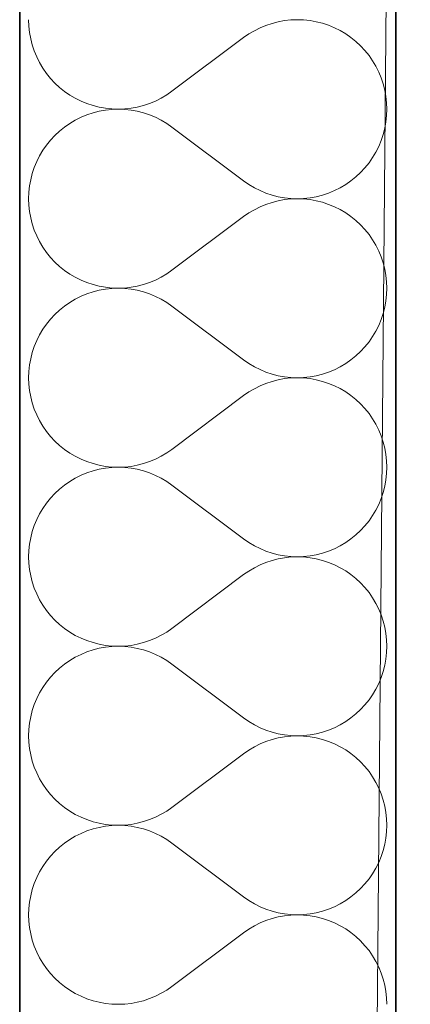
# Model space of a CAD drawing. Header units: millimetres. Extents: x -34676 to 172266, y 39940 to 476087.
# Tile 86 of 256: x 20168 to 20335, y 289950 to 290369. Entities that reach past the tile are written whole.
import ezdxf

# ---------------------------------------------------------------- set-up
doc = ezdxf.new("R2010")
doc.units = ezdxf.units.MM
doc.header["$MEASUREMENT"] = 0
for name, color, linetype in [('#podkład', 252, 'Continuous'), ('- A - ocieplenie', 7, 'Continuous'), ('Konstrukcja - Stropy', 7, 'Continuous'), ('Konstrukcja - Ściany zewnętrzne', 7, 'Continuous')]:
    doc.layers.add(name, color=color, linetype=linetype)

# ---------------------------------------------------------------- blocks, each defined once
blk = doc.blocks.new('UHYGFFFF')
at = {"layer": '- A - ocieplenie', "color": 252, "linetype": 'Continuous', "lineweight": 35, "ltscale": 100}
for p, q in [((19777.48, 397782.63), (19777.48, 396062.63)), ((19937.48, 396062.63), (19937.48, 397662.63))]:
    blk.add_line(p, q, dxfattribs=at)
at = {"layer": '- A - ocieplenie', "color": 252, "linetype": 'Continuous', "lineweight": 13, "ltscale": 100}
for p, q in [((19781.29, 396509.28), (19781.39, 396506.56)), ((19884.81, 396507.73), (19882.23, 396506.87)), ((19887.45, 396508.4), (19884.81, 396507.73)), ((19890.13, 396508.89), (19887.45, 396508.4)), ((19892.83, 396509.18), (19890.13, 396508.89)), ((19895.55, 396509.28), (19892.83, 396509.18)), ((19898.27, 396509.18), (19895.55, 396509.28)), ((19900.97, 396508.89), (19898.27, 396509.18)), ((19903.65, 396508.41), (19900.97, 396508.89)), ((19906.29, 396507.74), (19903.65, 396508.41)), ((19908.87, 396506.88), (19906.29, 396507.74)), ((19781.39, 396506.56), (19781.68, 396503.85)), ((19781.68, 396503.85), (19782.16, 396501.18)), ((19874.95, 396503.21), (19872.72, 396501.66)), ((19877.29, 396504.6), (19874.95, 396503.21)), ((19879.72, 396505.82), (19877.29, 396504.6)), ((19882.23, 396506.87), (19879.72, 396505.82)), ((19911.38, 396505.84), (19908.87, 396506.88)), ((19913.82, 396504.63), (19911.38, 396505.84)), ((19916.16, 396503.24), (19913.82, 396504.63)), ((19918.39, 396501.69), (19916.16, 396503.24)), ((19782.16, 396501.18), (19782.83, 396498.54)), ((19872.72, 396501.66), (19842.24, 396478.8)), ((19920.51, 396499.98), (19918.39, 396501.69)), ((19922.5, 396498.13), (19920.51, 396499.98)), ((19782.83, 396498.54), (19783.69, 396495.96)), ((19783.69, 396495.96), (19784.73, 396493.45)), ((19924.36, 396496.14), (19922.5, 396498.13)), ((19926.07, 396494.02), (19924.36, 396496.14)), ((19784.73, 396493.45), (19785.95, 396491.01)), ((19785.95, 396491.01), (19787.34, 396488.67)), ((19927.62, 396491.79), (19926.07, 396494.02)), ((19929.01, 396489.45), (19927.62, 396491.79)), ((19787.34, 396488.67), (19788.89, 396486.44)), ((19788.89, 396486.44), (19790.6, 396484.32)), ((19930.22, 396487.01), (19929.01, 396489.45)), ((19931.27, 396484.5), (19930.22, 396487.01)), ((19790.6, 396484.32), (19792.46, 396482.33)), ((19792.46, 396482.33), (19794.45, 396480.48)), ((19932.13, 396481.92), (19931.27, 396484.5)), ((19932.8, 396479.28), (19932.13, 396481.92)), ((19794.45, 396480.48), (19796.57, 396478.77)), ((19796.57, 396478.77), (19798.8, 396477.22)), ((19840.01, 396477.25), (19842.24, 396478.8)), ((19933.28, 396476.61), (19932.8, 396479.28)), ((19798.8, 396477.22), (19801.14, 396475.83)), ((19801.14, 396475.83), (19803.57, 396474.62)), ((19803.57, 396474.62), (19806.09, 396473.58)), ((19806.09, 396473.58), (19808.67, 396472.72)), ((19830.14, 396472.73), (19832.72, 396473.6)), ((19832.72, 396473.6), (19835.24, 396474.64)), ((19835.24, 396474.64), (19837.67, 396475.86)), ((19837.67, 396475.86), (19840.01, 396477.25)), ((19933.57, 396473.9), (19933.28, 396476.61)), ((19933.67, 396471.18), (19933.57, 396473.9)), ((19808.67, 396469.65), (19806.09, 396468.79)), ((19808.67, 396472.72), (19811.31, 396472.05)), ((19811.31, 396470.32), (19808.67, 396469.65)), ((19811.31, 396472.05), (19813.98, 396471.57)), ((19813.98, 396470.8), (19811.31, 396470.32)), ((19813.98, 396471.57), (19816.69, 396471.28)), ((19816.69, 396471.09), (19813.98, 396470.8)), ((19816.69, 396471.28), (19819.41, 396471.18)), ((19819.41, 396471.18), (19816.69, 396471.09)), ((19819.41, 396471.18), (19822.13, 396471.28)), ((19822.13, 396471.08), (19819.41, 396471.18)), ((19822.13, 396471.28), (19824.83, 396471.57)), ((19824.83, 396470.79), (19822.13, 396471.08)), ((19824.83, 396471.57), (19827.51, 396472.06)), ((19827.51, 396470.31), (19824.83, 396470.79)), ((19827.51, 396472.06), (19830.14, 396472.73)), ((19830.14, 396469.63), (19827.51, 396470.31)), ((19832.72, 396468.77), (19830.14, 396469.63)), ((19933.57, 396468.46), (19933.67, 396471.18)), ((19798.8, 396465.14), (19796.57, 396463.59)), ((19801.14, 396466.53), (19798.8, 396465.14)), ((19803.57, 396467.75), (19801.14, 396466.53)), ((19806.09, 396468.79), (19803.57, 396467.75)), ((19835.24, 396467.73), (19832.72, 396468.77)), ((19837.67, 396466.51), (19835.24, 396467.73)), ((19840.01, 396465.12), (19837.67, 396466.51)), ((19842.24, 396463.56), (19840.01, 396465.12)), ((19932.8, 396463.08), (19933.28, 396465.76)), ((19933.28, 396465.76), (19933.57, 396468.46)), ((19794.45, 396461.89), (19792.46, 396460.03)), ((19796.57, 396463.59), (19794.45, 396461.89)), ((19872.72, 396440.71), (19842.24, 396463.56)), ((19932.13, 396460.45), (19932.8, 396463.08)), ((19790.6, 396458.04), (19788.89, 396455.93)), ((19792.46, 396460.03), (19790.6, 396458.04)), ((19930.22, 396455.35), (19931.27, 396457.86)), ((19931.27, 396457.86), (19932.13, 396460.45)), ((19787.34, 396453.69), (19785.95, 396451.35)), ((19788.89, 396455.93), (19787.34, 396453.69)), ((19927.62, 396450.58), (19929.01, 396452.92)), ((19929.01, 396452.92), (19930.22, 396455.35)), ((19784.73, 396448.92), (19783.69, 396446.41)), ((19785.95, 396451.35), (19784.73, 396448.92)), ((19924.36, 396446.23), (19926.07, 396448.34)), ((19926.07, 396448.34), (19927.62, 396450.58)), ((19783.69, 396446.41), (19782.83, 396443.82)), ((19920.51, 396442.38), (19922.5, 396444.24)), ((19922.5, 396444.24), (19924.36, 396446.23)), ((19782.16, 396441.19), (19781.68, 396438.51)), ((19782.83, 396443.82), (19782.16, 396441.19)), ((19872.72, 396440.71), (19874.95, 396439.15)), ((19916.16, 396439.13), (19918.39, 396440.68)), ((19918.39, 396440.68), (19920.51, 396442.38)), ((19781.39, 396435.81), (19781.29, 396433.09)), ((19781.68, 396438.51), (19781.39, 396435.81)), ((19874.95, 396439.15), (19877.29, 396437.76)), ((19877.29, 396437.76), (19879.72, 396436.54)), ((19879.72, 396436.54), (19882.23, 396435.5)), ((19908.87, 396435.48), (19911.38, 396436.52)), ((19911.38, 396436.52), (19913.82, 396437.74)), ((19913.82, 396437.74), (19916.16, 396439.13)), ((19781.29, 396433.09), (19781.39, 396430.37)), ((19882.23, 396435.5), (19884.81, 396434.64)), ((19884.81, 396434.64), (19887.45, 396433.96)), ((19887.45, 396432.21), (19884.81, 396431.54)), ((19887.45, 396433.96), (19890.13, 396433.48)), ((19890.13, 396432.7), (19887.45, 396432.21)), ((19890.13, 396433.48), (19892.83, 396433.19)), ((19892.83, 396432.99), (19890.13, 396432.7)), ((19892.83, 396433.19), (19895.55, 396433.09)), ((19895.55, 396433.09), (19892.83, 396432.99)), ((19895.55, 396433.09), (19898.27, 396433.18)), ((19898.27, 396432.99), (19895.55, 396433.09)), ((19898.27, 396433.18), (19900.97, 396433.47)), ((19900.97, 396432.7), (19898.27, 396432.99)), ((19900.97, 396433.47), (19903.65, 396433.95)), ((19903.65, 396432.22), (19900.97, 396432.7)), ((19903.65, 396433.95), (19906.29, 396434.62)), ((19906.29, 396431.55), (19903.65, 396432.22)), ((19906.29, 396434.62), (19908.87, 396435.48)), ((19781.39, 396430.37), (19781.68, 396427.66)), ((19781.68, 396427.66), (19782.16, 396424.99)), ((19877.29, 396428.41), (19874.95, 396427.02)), ((19879.72, 396429.63), (19877.29, 396428.41)), ((19882.23, 396430.67), (19879.72, 396429.63)), ((19884.81, 396431.54), (19882.23, 396430.67)), ((19908.87, 396430.69), (19906.29, 396431.55)), ((19911.38, 396429.65), (19908.87, 396430.69)), ((19913.82, 396428.44), (19911.38, 396429.65)), ((19916.16, 396427.05), (19913.82, 396428.44)), ((19782.16, 396424.99), (19782.83, 396422.35)), ((19872.72, 396425.47), (19842.24, 396402.61)), ((19874.95, 396427.02), (19872.72, 396425.47)), ((19918.39, 396425.5), (19916.16, 396427.05)), ((19920.51, 396423.79), (19918.39, 396425.5)), ((19922.5, 396421.94), (19920.51, 396423.79)), ((19782.83, 396422.35), (19783.69, 396419.77)), ((19783.69, 396419.77), (19784.73, 396417.26)), ((19924.36, 396419.95), (19922.5, 396421.94)), ((19926.07, 396417.83), (19924.36, 396419.95)), ((19784.73, 396417.26), (19785.95, 396414.82)), ((19785.95, 396414.82), (19787.34, 396412.48)), ((19927.62, 396415.6), (19926.07, 396417.83)), ((19929.01, 396413.26), (19927.62, 396415.6)), ((19787.34, 396412.48), (19788.89, 396410.25)), ((19930.22, 396410.82), (19929.01, 396413.26)), ((19931.27, 396408.31), (19930.22, 396410.82)), ((19788.89, 396410.25), (19790.6, 396408.13)), ((19790.6, 396408.13), (19792.46, 396406.14)), ((19932.13, 396405.73), (19931.27, 396408.31)), ((19792.46, 396406.14), (19794.45, 396404.29)), ((19794.45, 396404.29), (19796.57, 396402.58)), ((19796.57, 396402.58), (19798.8, 396401.03)), ((19840.01, 396401.06), (19842.24, 396402.61)), ((19932.8, 396403.09), (19932.13, 396405.73)), ((19933.28, 396400.42), (19932.8, 396403.09)), ((19798.8, 396401.03), (19801.14, 396399.64)), ((19801.14, 396399.64), (19803.57, 396398.43)), ((19803.57, 396398.43), (19806.09, 396397.39)), ((19832.72, 396397.4), (19835.24, 396398.45)), ((19835.24, 396398.45), (19837.67, 396399.67)), ((19837.67, 396399.67), (19840.01, 396401.06)), ((19933.57, 396397.71), (19933.28, 396400.42)), ((19806.09, 396397.39), (19808.67, 396396.53)), ((19808.67, 396396.53), (19811.31, 396395.86)), ((19811.31, 396394.13), (19808.67, 396393.45)), ((19811.31, 396395.86), (19813.98, 396395.38)), ((19813.98, 396394.61), (19811.31, 396394.13)), ((19813.98, 396395.38), (19816.69, 396395.09)), ((19816.69, 396394.9), (19813.98, 396394.61)), ((19816.69, 396395.09), (19819.41, 396394.99)), ((19819.41, 396394.99), (19816.69, 396394.9)), ((19819.41, 396394.99), (19822.13, 396395.09)), ((19822.13, 396394.89), (19819.41, 396394.99)), ((19822.13, 396395.09), (19824.83, 396395.38)), ((19824.83, 396394.6), (19822.13, 396394.89)), ((19824.83, 396395.38), (19827.51, 396395.87)), ((19827.51, 396394.12), (19824.83, 396394.6)), ((19827.51, 396395.87), (19830.14, 396396.54)), ((19830.14, 396393.44), (19827.51, 396394.12)), ((19830.14, 396396.54), (19832.72, 396397.4)), ((19933.67, 396394.99), (19933.57, 396397.71)), ((19933.57, 396392.27), (19933.67, 396394.99)), ((19801.14, 396390.34), (19798.8, 396388.95)), ((19803.57, 396391.56), (19801.14, 396390.34)), ((19806.09, 396392.6), (19803.57, 396391.56)), ((19808.67, 396393.45), (19806.09, 396392.6)), ((19832.72, 396392.58), (19830.14, 396393.44)), ((19835.24, 396391.54), (19832.72, 396392.58)), ((19837.67, 396390.32), (19835.24, 396391.54)), ((19840.01, 396388.93), (19837.67, 396390.32)), ((19933.28, 396389.57), (19933.57, 396392.27)), ((19794.45, 396385.7), (19792.46, 396383.84)), ((19796.57, 396387.4), (19794.45, 396385.7)), ((19798.8, 396388.95), (19796.57, 396387.4)), ((19842.24, 396387.37), (19840.01, 396388.93)), ((19872.72, 396364.52), (19842.24, 396387.37)), ((19932.13, 396384.26), (19932.8, 396386.89)), ((19932.8, 396386.89), (19933.28, 396389.57)), ((19790.6, 396381.85), (19788.89, 396379.73)), ((19792.46, 396383.84), (19790.6, 396381.85)), ((19930.22, 396379.16), (19931.27, 396381.67)), ((19931.27, 396381.67), (19932.13, 396384.26)), ((19787.34, 396377.5), (19785.95, 396375.16)), ((19788.89, 396379.73), (19787.34, 396377.5)), ((19929.01, 396376.73), (19930.22, 396379.16)), ((19785.95, 396375.16), (19784.73, 396372.73)), ((19926.07, 396372.15), (19927.62, 396374.39)), ((19927.62, 396374.39), (19929.01, 396376.73)), ((19783.69, 396370.22), (19782.83, 396367.63)), ((19784.73, 396372.73), (19783.69, 396370.22)), ((19922.5, 396368.05), (19924.36, 396370.04)), ((19924.36, 396370.04), (19926.07, 396372.15)), ((19782.16, 396365), (19781.68, 396362.32)), ((19782.83, 396367.63), (19782.16, 396365)), ((19918.39, 396364.49), (19920.51, 396366.19)), ((19920.51, 396366.19), (19922.5, 396368.05)), ((19781.68, 396362.32), (19781.39, 396359.62)), ((19872.72, 396364.52), (19874.95, 396362.96)), ((19874.95, 396362.96), (19877.29, 396361.57)), ((19877.29, 396361.57), (19879.72, 396360.35)), ((19879.72, 396360.35), (19882.23, 396359.31)), ((19911.38, 396360.33), (19913.82, 396361.55)), ((19913.82, 396361.55), (19916.16, 396362.94)), ((19916.16, 396362.94), (19918.39, 396364.49)), ((19781.39, 396359.62), (19781.29, 396356.9)), ((19781.29, 396356.9), (19781.39, 396354.18)), ((19882.23, 396359.31), (19884.81, 396358.45)), ((19884.81, 396358.45), (19887.45, 396357.77)), ((19887.45, 396357.77), (19890.13, 396357.29)), ((19890.13, 396356.51), (19887.45, 396356.02)), ((19890.13, 396357.29), (19892.83, 396357)), ((19892.83, 396356.8), (19890.13, 396356.51)), ((19892.83, 396357), (19895.55, 396356.9)), ((19895.55, 396356.9), (19892.83, 396356.8)), ((19895.55, 396356.9), (19898.27, 396356.99)), ((19898.27, 396356.8), (19895.55, 396356.9)), ((19898.27, 396356.99), (19900.97, 396357.28)), ((19900.97, 396356.51), (19898.27, 396356.8)), ((19900.97, 396357.28), (19903.65, 396357.76)), ((19903.65, 396356.03), (19900.97, 396356.51)), ((19903.65, 396357.76), (19906.29, 396358.43)), ((19906.29, 396358.43), (19908.87, 396359.29)), ((19908.87, 396359.29), (19911.38, 396360.33)), ((19781.39, 396354.18), (19781.68, 396351.47)), ((19877.29, 396352.22), (19874.95, 396350.83)), ((19879.72, 396353.44), (19877.29, 396352.22)), ((19882.23, 396354.48), (19879.72, 396353.44)), ((19884.81, 396355.35), (19882.23, 396354.48)), ((19887.45, 396356.02), (19884.81, 396355.35)), ((19906.29, 396355.36), (19903.65, 396356.03)), ((19908.87, 396354.5), (19906.29, 396355.36)), ((19911.38, 396353.46), (19908.87, 396354.5)), ((19913.82, 396352.25), (19911.38, 396353.46)), ((19916.16, 396350.86), (19913.82, 396352.25)), ((19781.68, 396351.47), (19782.16, 396348.8)), ((19782.16, 396348.8), (19782.83, 396346.16)), ((19872.72, 396349.28), (19842.24, 396326.42)), ((19874.95, 396350.83), (19872.72, 396349.28)), ((19918.39, 396349.31), (19916.16, 396350.86)), ((19920.51, 396347.6), (19918.39, 396349.31)), ((19782.83, 396346.16), (19783.69, 396343.58)), ((19783.69, 396343.58), (19784.73, 396341.07)), ((19922.5, 396345.75), (19920.51, 396347.6)), ((19924.36, 396343.76), (19922.5, 396345.75)), ((19926.07, 396341.64), (19924.36, 396343.76)), ((19784.73, 396341.07), (19785.95, 396338.63)), ((19927.62, 396339.4), (19926.07, 396341.64)), ((19929.01, 396337.07), (19927.62, 396339.4)), ((19785.95, 396338.63), (19787.34, 396336.29)), ((19787.34, 396336.29), (19788.89, 396334.06)), ((19930.22, 396334.63), (19929.01, 396337.07)), ((19788.89, 396334.06), (19790.6, 396331.94)), ((19790.6, 396331.94), (19792.46, 396329.95)), ((19931.27, 396332.12), (19930.22, 396334.63)), ((19932.13, 396329.54), (19931.27, 396332.12)), ((19792.46, 396329.95), (19794.45, 396328.1)), ((19794.45, 396328.1), (19796.57, 396326.39)), ((19932.8, 396326.9), (19932.13, 396329.54)), ((19933.28, 396324.23), (19932.8, 396326.9)), ((19796.57, 396326.39), (19798.8, 396324.84)), ((19798.8, 396324.84), (19801.14, 396323.45)), ((19801.14, 396323.45), (19803.57, 396322.24)), ((19835.24, 396322.26), (19837.67, 396323.48)), ((19837.67, 396323.48), (19840.01, 396324.87)), ((19840.01, 396324.87), (19842.24, 396326.42)), ((19933.57, 396321.52), (19933.28, 396324.23)), ((19803.57, 396322.24), (19806.09, 396321.2)), ((19806.09, 396321.2), (19808.67, 396320.34)), ((19808.67, 396320.34), (19811.31, 396319.67)), ((19811.31, 396319.67), (19813.98, 396319.19)), ((19813.98, 396319.19), (19816.69, 396318.9)), ((19816.69, 396318.71), (19813.98, 396318.42)), ((19816.69, 396318.9), (19819.41, 396318.8)), ((19819.41, 396318.8), (19816.69, 396318.71)), ((19819.41, 396318.8), (19822.13, 396318.9)), ((19822.13, 396318.7), (19819.41, 396318.8)), ((19822.13, 396318.9), (19824.83, 396319.19)), ((19824.83, 396318.41), (19822.13, 396318.7)), ((19824.83, 396319.19), (19827.51, 396319.68)), ((19827.51, 396319.68), (19830.14, 396320.35)), ((19830.14, 396320.35), (19832.72, 396321.21)), ((19832.72, 396321.21), (19835.24, 396322.26)), ((19933.67, 396318.8), (19933.57, 396321.52)), ((19933.57, 396316.08), (19933.67, 396318.8)), ((19803.57, 396315.37), (19801.14, 396314.15)), ((19806.09, 396316.41), (19803.57, 396315.37)), ((19808.67, 396317.26), (19806.09, 396316.41)), ((19811.31, 396317.94), (19808.67, 396317.26)), ((19813.98, 396318.42), (19811.31, 396317.94)), ((19827.51, 396317.93), (19824.83, 396318.41)), ((19830.14, 396317.25), (19827.51, 396317.93)), ((19832.72, 396316.39), (19830.14, 396317.25)), ((19835.24, 396315.35), (19832.72, 396316.39)), ((19837.67, 396314.13), (19835.24, 396315.35)), ((19933.28, 396313.38), (19933.57, 396316.08)), ((19796.57, 396311.21), (19794.45, 396309.51)), ((19798.8, 396312.76), (19796.57, 396311.21)), ((19801.14, 396314.15), (19798.8, 396312.76)), ((19840.01, 396312.74), (19837.67, 396314.13)), ((19842.24, 396311.18), (19840.01, 396312.74)), ((19872.72, 396288.33), (19842.24, 396311.18)), ((19932.13, 396308.06), (19932.8, 396310.7)), ((19932.8, 396310.7), (19933.28, 396313.38)), ((19792.46, 396307.65), (19790.6, 396305.66)), ((19794.45, 396309.51), (19792.46, 396307.65)), ((19931.27, 396305.48), (19932.13, 396308.06)), ((19788.89, 396303.54), (19787.34, 396301.31)), ((19790.6, 396305.66), (19788.89, 396303.54)), ((19929.01, 396300.54), (19930.22, 396302.97)), ((19930.22, 396302.97), (19931.27, 396305.48)), ((19785.95, 396298.97), (19784.73, 396296.54)), ((19787.34, 396301.31), (19785.95, 396298.97)), ((19926.07, 396295.96), (19927.62, 396298.2)), ((19927.62, 396298.2), (19929.01, 396300.54)), ((19783.69, 396294.02), (19782.83, 396291.44)), ((19784.73, 396296.54), (19783.69, 396294.02)), ((19922.5, 396291.86), (19924.36, 396293.85)), ((19924.36, 396293.85), (19926.07, 396295.96)), ((19782.83, 396291.44), (19782.16, 396288.81)), ((19918.39, 396288.3), (19920.51, 396290)), ((19920.51, 396290), (19922.5, 396291.86)), ((19781.68, 396286.13), (19781.39, 396283.43)), ((19782.16, 396288.81), (19781.68, 396286.13)), ((19872.72, 396288.33), (19874.95, 396286.77)), ((19874.95, 396286.77), (19877.29, 396285.38)), ((19877.29, 396285.38), (19879.72, 396284.16)), ((19911.38, 396284.14), (19913.82, 396285.36)), ((19913.82, 396285.36), (19916.16, 396286.75)), ((19916.16, 396286.75), (19918.39, 396288.3)), ((19781.39, 396283.43), (19781.29, 396280.71)), ((19879.72, 396284.16), (19882.23, 396283.12)), ((19882.23, 396283.12), (19884.81, 396282.26)), ((19884.81, 396282.26), (19887.45, 396281.58)), ((19887.45, 396281.58), (19890.13, 396281.1)), ((19890.13, 396281.1), (19892.83, 396280.81)), ((19892.83, 396280.81), (19895.55, 396280.71)), ((19895.55, 396280.71), (19898.27, 396280.8)), ((19898.27, 396280.8), (19900.97, 396281.09)), ((19900.97, 396281.09), (19903.65, 396281.57)), ((19903.65, 396281.57), (19906.29, 396282.24)), ((19906.29, 396282.24), (19908.87, 396283.1)), ((19908.87, 396283.1), (19911.38, 396284.14)), ((19781.29, 396280.71), (19781.39, 396277.99)), ((19781.39, 396277.99), (19781.68, 396275.28)), ((19879.72, 396277.25), (19877.29, 396276.03)), ((19882.23, 396278.29), (19879.72, 396277.25)), ((19884.81, 396279.16), (19882.23, 396278.29)), ((19887.45, 396279.83), (19884.81, 396279.16)), ((19890.13, 396280.31), (19887.45, 396279.83)), ((19892.83, 396280.61), (19890.13, 396280.31)), ((19895.55, 396280.71), (19892.83, 396280.61)), ((19898.27, 396280.61), (19895.55, 396280.71)), ((19900.97, 396280.32), (19898.27, 396280.61)), ((19903.65, 396279.84), (19900.97, 396280.32)), ((19906.29, 396279.17), (19903.65, 396279.84)), ((19908.87, 396278.31), (19906.29, 396279.17)), ((19911.38, 396277.27), (19908.87, 396278.31)), ((19913.82, 396276.05), (19911.38, 396277.27)), ((19781.68, 396275.28), (19782.16, 396272.61)), ((19782.16, 396272.61), (19782.83, 396269.97)), ((19872.72, 396273.09), (19842.24, 396250.23)), ((19874.95, 396274.64), (19872.72, 396273.09)), ((19877.29, 396276.03), (19874.95, 396274.64)), ((19916.16, 396274.67), (19913.82, 396276.05)), ((19918.39, 396273.12), (19916.16, 396274.67)), ((19920.51, 396271.41), (19918.39, 396273.12)), ((19782.83, 396269.97), (19783.69, 396267.39)), ((19922.5, 396269.56), (19920.51, 396271.41)), ((19924.36, 396267.57), (19922.5, 396269.56)), ((19783.69, 396267.39), (19784.73, 396264.88)), ((19784.73, 396264.88), (19785.95, 396262.44)), ((19926.07, 396265.45), (19924.36, 396267.57)), ((19927.62, 396263.21), (19926.07, 396265.45)), ((19785.95, 396262.44), (19787.34, 396260.1)), ((19787.34, 396260.1), (19788.89, 396257.87)), ((19929.01, 396260.88), (19927.62, 396263.21)), ((19930.22, 396258.44), (19929.01, 396260.88)), ((19788.89, 396257.87), (19790.6, 396255.75)), ((19790.6, 396255.75), (19792.46, 396253.76)), ((19931.27, 396255.93), (19930.22, 396258.44)), ((19932.13, 396253.35), (19931.27, 396255.93)), ((19792.46, 396253.76), (19794.45, 396251.91)), ((19794.45, 396251.91), (19796.57, 396250.2)), ((19932.8, 396250.71), (19932.13, 396253.35)), ((19796.57, 396250.2), (19798.8, 396248.65)), ((19798.8, 396248.65), (19801.14, 396247.26)), ((19801.14, 396247.26), (19803.57, 396246.05)), ((19835.24, 396246.07), (19837.67, 396247.29)), ((19837.67, 396247.29), (19840.01, 396248.68)), ((19840.01, 396248.68), (19842.24, 396250.23)), ((19933.28, 396248.03), (19932.8, 396250.71)), ((19933.57, 396245.33), (19933.28, 396248.03)), ((19803.57, 396246.05), (19806.09, 396245.01)), ((19806.09, 396245.01), (19808.67, 396244.15)), ((19808.67, 396244.15), (19811.31, 396243.48)), ((19811.31, 396243.48), (19813.98, 396243)), ((19822.13, 396242.71), (19824.83, 396243)), ((19824.83, 396243), (19827.51, 396243.49)), ((19827.51, 396243.49), (19830.14, 396244.16)), ((19830.14, 396244.16), (19832.72, 396245.02)), ((19832.72, 396245.02), (19835.24, 396246.07)), ((19933.67, 396242.61), (19933.57, 396245.33)), ((19803.57, 396239.18), (19801.14, 396237.96)), ((19806.09, 396240.22), (19803.57, 396239.18)), ((19808.67, 396241.07), (19806.09, 396240.22)), ((19811.31, 396241.75), (19808.67, 396241.07)), ((19813.98, 396242.23), (19811.31, 396241.75)), ((19813.98, 396243), (19816.69, 396242.71)), ((19816.69, 396242.52), (19813.98, 396242.23)), ((19816.69, 396242.71), (19819.41, 396242.61)), ((19819.41, 396242.61), (19816.69, 396242.52)), ((19819.41, 396242.61), (19822.13, 396242.71)), ((19822.13, 396242.51), (19819.41, 396242.61)), ((19824.83, 396242.22), (19822.13, 396242.51)), ((19827.51, 396241.73), (19824.83, 396242.22)), ((19830.14, 396241.06), (19827.51, 396241.73)), ((19832.72, 396240.2), (19830.14, 396241.06)), ((19835.24, 396239.16), (19832.72, 396240.2)), ((19837.67, 396237.94), (19835.24, 396239.16)), ((19933.28, 396237.19), (19933.57, 396239.89)), ((19933.57, 396239.89), (19933.67, 396242.61)), ((19796.57, 396235.02), (19794.45, 396233.32)), ((19798.8, 396236.57), (19796.57, 396235.02)), ((19801.14, 396237.96), (19798.8, 396236.57)), ((19840.01, 396236.55), (19837.67, 396237.94)), ((19842.24, 396234.99), (19840.01, 396236.55)), ((19872.72, 396212.14), (19842.24, 396234.99)), ((19932.8, 396234.51), (19933.28, 396237.19)), ((19792.46, 396231.46), (19790.6, 396229.47)), ((19794.45, 396233.32), (19792.46, 396231.46)), ((19931.27, 396229.29), (19932.13, 396231.87)), ((19932.13, 396231.87), (19932.8, 396234.51)), ((19788.89, 396227.35), (19787.34, 396225.12)), ((19790.6, 396229.47), (19788.89, 396227.35)), ((19929.01, 396224.35), (19930.22, 396226.78)), ((19930.22, 396226.78), (19931.27, 396229.29)), ((19785.95, 396222.78), (19784.73, 396220.35)), ((19787.34, 396225.12), (19785.95, 396222.78)), ((19927.62, 396222.01), (19929.01, 396224.35)), ((19784.73, 396220.35), (19783.69, 396217.83)), ((19924.36, 396217.66), (19926.07, 396219.77)), ((19926.07, 396219.77), (19927.62, 396222.01)), ((19782.83, 396215.25), (19782.16, 396212.62)), ((19783.69, 396217.83), (19782.83, 396215.25)), ((19918.39, 396212.11), (19920.51, 396213.81)), ((19920.51, 396213.81), (19922.5, 396215.67)), ((19922.5, 396215.67), (19924.36, 396217.66)), ((19781.68, 396209.94), (19781.39, 396207.23)), ((19782.16, 396212.62), (19781.68, 396209.94)), ((19872.72, 396212.14), (19874.95, 396210.58)), ((19874.95, 396210.58), (19877.29, 396209.19)), ((19913.82, 396209.17), (19916.16, 396210.56)), ((19916.16, 396210.56), (19918.39, 396212.11)), ((19781.39, 396207.23), (19781.29, 396204.52)), ((19877.29, 396209.19), (19879.72, 396207.97)), ((19879.72, 396207.97), (19882.23, 396206.93)), ((19882.23, 396206.93), (19884.81, 396206.07)), ((19884.81, 396206.07), (19887.45, 396205.39)), ((19887.45, 396205.39), (19890.13, 396204.91)), ((19900.97, 396204.9), (19903.65, 396205.38)), ((19903.65, 396205.38), (19906.29, 396206.05)), ((19906.29, 396206.05), (19908.87, 396206.91)), ((19908.87, 396206.91), (19911.38, 396207.95)), ((19911.38, 396207.95), (19913.82, 396209.17)), ((19781.29, 396204.52), (19781.39, 396201.8)), ((19781.39, 396201.8), (19781.68, 396199.09)), ((19882.23, 396202.1), (19879.72, 396201.06)), ((19884.81, 396202.96), (19882.23, 396202.1)), ((19887.45, 396203.64), (19884.81, 396202.96)), ((19890.13, 396204.12), (19887.45, 396203.64)), ((19890.13, 396204.91), (19892.83, 396204.61)), ((19892.83, 396204.42), (19890.13, 396204.12)), ((19892.83, 396204.61), (19895.55, 396204.52)), ((19895.55, 396204.52), (19892.83, 396204.42)), ((19895.55, 396204.52), (19898.27, 396204.61)), ((19898.27, 396204.42), (19895.55, 396204.52)), ((19898.27, 396204.61), (19900.97, 396204.9)), ((19900.97, 396204.13), (19898.27, 396204.42)), ((19903.65, 396203.65), (19900.97, 396204.13)), ((19906.29, 396202.98), (19903.65, 396203.65)), ((19908.87, 396202.12), (19906.29, 396202.98)), ((19911.38, 396201.08), (19908.87, 396202.12)), ((19781.68, 396199.09), (19782.16, 396196.42)), ((19874.95, 396198.45), (19872.72, 396196.9)), ((19877.29, 396199.84), (19874.95, 396198.45)), ((19879.72, 396201.06), (19877.29, 396199.84)), ((19913.82, 396199.86), (19911.38, 396201.08)), ((19916.16, 396198.48), (19913.82, 396199.86)), ((19918.39, 396196.93), (19916.16, 396198.48)), ((19920.51, 396195.22), (19918.39, 396196.93)), ((19782.16, 396196.42), (19782.83, 396193.78)), ((19782.83, 396193.78), (19783.69, 396191.2)), ((19872.72, 396196.9), (19842.24, 396174.04)), ((19922.5, 396193.37), (19920.51, 396195.22)), ((19924.36, 396191.38), (19922.5, 396193.37)), ((19783.69, 396191.2), (19784.73, 396188.68)), ((19784.73, 396188.68), (19785.95, 396186.25)), ((19926.07, 396189.26), (19924.36, 396191.38)), ((19927.62, 396187.02), (19926.07, 396189.26)), ((19785.95, 396186.25), (19787.34, 396183.91)), ((19929.01, 396184.68), (19927.62, 396187.02)), ((19930.22, 396182.25), (19929.01, 396184.68)), ((19787.34, 396183.91), (19788.89, 396181.68)), ((19788.89, 396181.68), (19790.6, 396179.56)), ((19931.27, 396179.74), (19930.22, 396182.25)), ((19790.6, 396179.56), (19792.46, 396177.57)), ((19792.46, 396177.57), (19794.45, 396175.72)), ((19932.13, 396177.16), (19931.27, 396179.74)), ((19932.8, 396174.52), (19932.13, 396177.16)), ((19794.45, 396175.72), (19796.57, 396174.01)), ((19796.57, 396174.01), (19798.8, 396172.46)), ((19798.8, 396172.46), (19801.14, 396171.07)), ((19837.67, 396171.1), (19840.01, 396172.49)), ((19840.01, 396172.49), (19842.24, 396174.04)), ((19933.28, 396171.84), (19932.8, 396174.52)), ((19933.57, 396169.14), (19933.28, 396171.84)), ((19801.14, 396171.07), (19803.57, 396169.86)), ((19803.57, 396169.86), (19806.09, 396168.82)), ((19806.09, 396168.82), (19808.67, 396167.96)), ((19808.67, 396167.96), (19811.31, 396167.29)), ((19827.51, 396167.3), (19830.14, 396167.97)), ((19830.14, 396167.97), (19832.72, 396168.83)), ((19832.72, 396168.83), (19835.24, 396169.88)), ((19835.24, 396169.88), (19837.67, 396171.1)), ((19933.67, 396166.42), (19933.57, 396169.14)), ((19806.09, 396164.03), (19803.57, 396162.99)), ((19808.67, 396164.88), (19806.09, 396164.03)), ((19811.31, 396165.55), (19808.67, 396164.88)), ((19811.31, 396167.29), (19813.98, 396166.81)), ((19813.98, 396166.04), (19811.31, 396165.55)), ((19813.98, 396166.81), (19816.69, 396166.52)), ((19816.69, 396166.33), (19813.98, 396166.04)), ((19816.69, 396166.52), (19819.41, 396166.42)), ((19819.41, 396166.42), (19816.69, 396166.33)), ((19819.41, 396166.42), (19822.13, 396166.52)), ((19822.13, 396166.32), (19819.41, 396166.42)), ((19822.13, 396166.52), (19824.83, 396166.81)), ((19824.83, 396166.03), (19822.13, 396166.32)), ((19824.83, 396166.81), (19827.51, 396167.3)), ((19827.51, 396165.54), (19824.83, 396166.03)), ((19830.14, 396164.87), (19827.51, 396165.54)), ((19832.72, 396164.01), (19830.14, 396164.87)), ((19835.24, 396162.97), (19832.72, 396164.01)), ((19933.28, 396161), (19933.57, 396163.7)), ((19933.57, 396163.7), (19933.67, 396166.42)), ((19798.8, 396160.38), (19796.57, 396158.83)), ((19801.14, 396161.77), (19798.8, 396160.38)), ((19803.57, 396162.99), (19801.14, 396161.77)), ((19837.67, 396161.75), (19835.24, 396162.97)), ((19840.01, 396160.36), (19837.67, 396161.75)), ((19842.24, 396158.8), (19840.01, 396160.36)), ((19932.8, 396158.32), (19933.28, 396161)), ((19792.46, 396155.27), (19790.6, 396153.28)), ((19794.45, 396157.12), (19792.46, 396155.27)), ((19796.57, 396158.83), (19794.45, 396157.12)), ((19872.72, 396135.94), (19842.24, 396158.8)), ((19931.27, 396153.1), (19932.13, 396155.68)), ((19932.13, 396155.68), (19932.8, 396158.32)), ((19788.89, 396151.16), (19787.34, 396148.93)), ((19790.6, 396153.28), (19788.89, 396151.16)), ((19930.22, 396150.59), (19931.27, 396153.1)), ((19787.34, 396148.93), (19785.95, 396146.59)), ((19927.62, 396145.82), (19929.01, 396148.16)), ((19929.01, 396148.16), (19930.22, 396150.59)), ((19784.73, 396144.16), (19783.69, 396141.64)), ((19785.95, 396146.59), (19784.73, 396144.16)), ((19924.36, 396141.47), (19926.07, 396143.58)), ((19926.07, 396143.58), (19927.62, 396145.82)), ((19782.83, 396139.06), (19782.16, 396136.43)), ((19783.69, 396141.64), (19782.83, 396139.06)), ((19920.51, 396137.62), (19922.5, 396139.47)), ((19922.5, 396139.47), (19924.36, 396141.47)), ((19782.16, 396136.43), (19781.68, 396133.75)), ((19872.72, 396135.94), (19874.95, 396134.39)), ((19874.95, 396134.39), (19877.29, 396133)), ((19913.82, 396132.98), (19916.16, 396134.36)), ((19916.16, 396134.36), (19918.39, 396135.92)), ((19918.39, 396135.92), (19920.51, 396137.62)), ((19781.39, 396131.04), (19781.29, 396128.33)), ((19781.68, 396133.75), (19781.39, 396131.04)), ((19877.29, 396133), (19879.72, 396131.78)), ((19879.72, 396131.78), (19882.23, 396130.74)), ((19882.23, 396130.74), (19884.81, 396129.88)), ((19884.81, 396129.88), (19887.45, 396129.2)), ((19903.65, 396129.19), (19906.29, 396129.86)), ((19906.29, 396129.86), (19908.87, 396130.72)), ((19908.87, 396130.72), (19911.38, 396131.76)), ((19911.38, 396131.76), (19913.82, 396132.98)), ((19781.29, 396128.33), (19781.39, 396125.61)), ((19882.23, 396125.91), (19879.72, 396124.87)), ((19884.81, 396126.77), (19882.23, 396125.91)), ((19887.45, 396127.45), (19884.81, 396126.77)), ((19887.45, 396129.2), (19890.13, 396128.72)), ((19890.13, 396127.93), (19887.45, 396127.45)), ((19890.13, 396128.72), (19892.83, 396128.42)), ((19892.83, 396128.23), (19890.13, 396127.93)), ((19892.83, 396128.42), (19895.55, 396128.33)), ((19895.55, 396128.33), (19892.83, 396128.23)), ((19895.55, 396128.33), (19898.27, 396128.42)), ((19898.27, 396128.23), (19895.55, 396128.33)), ((19898.27, 396128.42), (19900.97, 396128.71)), ((19900.97, 396127.94), (19898.27, 396128.23)), ((19900.97, 396128.71), (19903.65, 396129.19)), ((19903.65, 396127.46), (19900.97, 396127.94)), ((19906.29, 396126.79), (19903.65, 396127.46)), ((19908.87, 396125.93), (19906.29, 396126.79)), ((19911.38, 396124.89), (19908.87, 396125.93)), ((19781.39, 396125.61), (19781.68, 396122.9)), ((19781.68, 396122.9), (19782.16, 396120.22)), ((19874.95, 396122.26), (19872.72, 396120.71)), ((19877.29, 396123.65), (19874.95, 396122.26)), ((19879.72, 396124.87), (19877.29, 396123.65)), ((19913.82, 396123.67), (19911.38, 396124.89)), ((19916.16, 396122.29), (19913.82, 396123.67)), ((19918.39, 396120.74), (19916.16, 396122.29)), ((19782.16, 396120.22), (19782.83, 396117.59)), ((19782.83, 396117.59), (19783.69, 396115.01)), ((19872.72, 396120.71), (19842.24, 396097.85)), ((19920.51, 396119.03), (19918.39, 396120.74)), ((19922.5, 396117.18), (19920.51, 396119.03)), ((19783.69, 396115.01), (19784.73, 396112.49)), ((19924.36, 396115.19), (19922.5, 396117.18)), ((19926.07, 396113.07), (19924.36, 396115.19)), ((19784.73, 396112.49), (19785.95, 396110.06)), ((19785.95, 396110.06), (19787.34, 396107.72)), ((19927.62, 396110.83), (19926.07, 396113.07)), ((19929.01, 396108.49), (19927.62, 396110.83)), ((19787.34, 396107.72), (19788.89, 396105.49)), ((19788.89, 396105.49), (19790.6, 396103.37)), ((19930.22, 396106.06), (19929.01, 396108.49)), ((19931.27, 396103.55), (19930.22, 396106.06)), ((19790.6, 396103.37), (19792.46, 396101.38)), ((19792.46, 396101.38), (19794.45, 396099.53)), ((19932.13, 396100.97), (19931.27, 396103.55)), ((19932.8, 396098.33), (19932.13, 396100.97)), ((19794.45, 396099.53), (19796.57, 396097.82)), ((19796.57, 396097.82), (19798.8, 396096.27)), ((19840.01, 396096.3), (19842.24, 396097.85)), ((19933.28, 396095.65), (19932.8, 396098.33)), ((19798.8, 396096.27), (19801.14, 396094.88)), ((19801.14, 396094.88), (19803.57, 396093.67)), ((19803.57, 396093.67), (19806.09, 396092.63)), ((19806.09, 396092.63), (19808.67, 396091.77)), ((19830.14, 396091.78), (19832.72, 396092.64)), ((19832.72, 396092.64), (19835.24, 396093.69)), ((19835.24, 396093.69), (19837.67, 396094.91)), ((19837.67, 396094.91), (19840.01, 396096.3)), ((19933.57, 396092.95), (19933.28, 396095.65)), ((19933.67, 396090.23), (19933.57, 396092.95)), ((19808.67, 396091.77), (19811.31, 396091.1)), ((19811.31, 396091.1), (19813.98, 396090.61)), ((19813.98, 396090.61), (19816.69, 396090.33)), ((19816.69, 396090.33), (19819.41, 396090.23)), ((19819.41, 396090.23), (19822.13, 396090.33)), ((19822.13, 396090.33), (19824.83, 396090.62)), ((19824.83, 396090.62), (19827.51, 396091.11)), ((19827.51, 396091.11), (19830.14, 396091.78))]:
    blk.add_line(p, q, dxfattribs=at)
at = {"layer": 'Konstrukcja - Stropy', "color": 252, "linetype": 'Continuous', "lineweight": 13, "ltscale": 100}
blk.add_line((19943.64, 397662.63), (19926.75, 395770.14), dxfattribs=at)
at = {"layer": 'Konstrukcja - Ściany zewnętrzne', "color": 252, "linetype": 'Continuous', "lineweight": 35, "ltscale": 100}
blk.add_line((19937.48, 397232.63), (19937.47, 395912.63), dxfattribs=at)

msp = doc.modelspace()

# ---------------------------------------------------------------- block references
at = {"layer": '#podkład'}
msp.add_blockref('UHYGFFFF', (390.91, -106139.89), dxfattribs=at)

doc.saveas('drawing.dxf')
